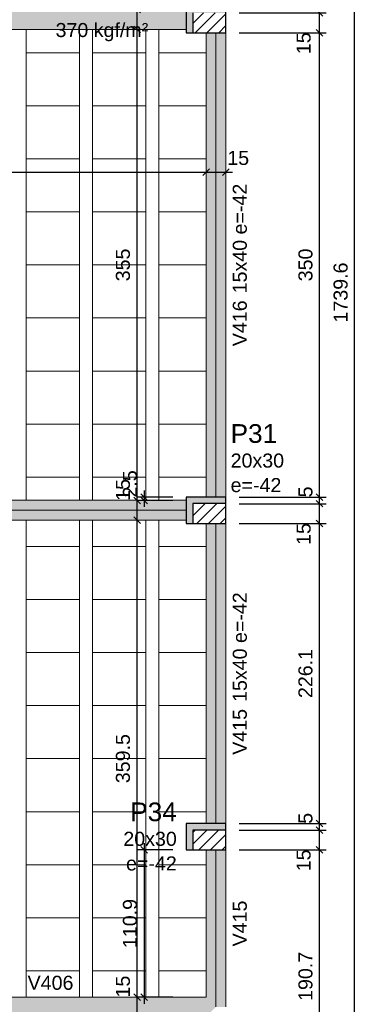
# Model space of a CAD drawing. Header units: millimetres. Extents: x 0 to 119, y 0 to 84.
# Tile 12 of 19: x 82 to 87, y 42 to 57. Entities that reach past the tile are written whole.
import ezdxf

# ---------------------------------------------------------------- set-up
doc = ezdxf.new("R2010")
doc.units = ezdxf.units.MM
doc.header["$MEASUREMENT"] = 0
doc.linetypes.add('NULL', pattern=[0])
doc.layers.get('0').update_dxf_attribs({"lineweight": 18})
for name, color, linetype, lineweight in [('FO-Cargas de parede', 15, 'Continuous', 5), ('FO-Cotas', 5, 'Continuous', 5), ('FO-Eixos', 5, 'Continuous', 5), ('FO-Hachura pilar que morre', 106, 'Continuous', 5), ('FO-Hachura pilar que passa', 19, 'Continuous', 5), ('FO-Hachura viga', 43, 'Continuous', 5), ('FO-Hachuras das lajes', 1, 'Continuous', 20), ('FO-Pilares', 4, 'Continuous', 30), ('FO-Textos das vigas', 7, 'Continuous', 5), ('FO-Textos dos pilares', 7, 'Continuous', 5), ('FO-Vigas', 1, 'Continuous', 20)]:
    doc.layers.add(name, color=color, linetype=linetype, lineweight=lineweight)
doc.styles.add('Arial', font='txt')
doc.dimstyles.new('UM_50.000000', dxfattribs={"dimtxt": 0.18, "dimasz": 0.1, "dimexe": 0.1, "dimexo": 0.2, "dimgap": 0, "dimtad": 1, "dimtih": 1, "dimtoh": 1, "dimdec": 1, "dimlfac": 50, "dimzin": 0, "dimdsep": 46, "dimtxsty": 'Standard', "dimcen": 0.09, "dimdle": 0.1, "dimadec": 1, "dimazin": 2, "dimtfac": 1, "dimtdec": 4, "dimtofl": 0, "dimtmove": 0, "dimatfit": 3, "dimfxl": 1, "dimtolj": 1, "dimarcsym": 0})

# ---------------------------------------------------------------- blocks, each defined once
blk = doc.blocks.new('_Oblique')
at = {"color": 0, "linetype": 'ByBlock', "lineweight": -2}
blk.add_line((-0.5, -0.5), (0.5, 0.5), dxfattribs=at)
blk = doc.blocks.new('*D75')
at = {"layer": 'Defpoints', "color": 0}
for p in [(85.199, 44.307), (86.611, 44.307), (85.198, 40.493)]:
    blk.add_point(p, dxfattribs=at)
at = {"layer": 'FO-Cotas', "color": 0, "lineweight": -2}
for p, q in [((86.611, 40.393), (86.611, 44.407)), ((85.399, 44.307), (86.711, 44.307)), ((85.398, 40.493), (86.711, 40.493))]:
    blk.add_line(p, q, dxfattribs=at)
at = {"layer": 'FO-Cotas', "color": 0, "lineweight": -2, "xscale": 0.1, "yscale": 0.1, "zscale": 0.1}
for p, rotation in [((86.611, 44.307), 90), ((86.611, 40.493), 270)]:
    blk.add_blockref('_Oblique', p, dxfattribs=dict(at, rotation=rotation))
at = {"layer": 'FO-Cotas', "color": 7, "insert": (86.399, 42.4), "char_height": 0.2118, "attachment_point": 5, "rotation": 90, "style": 'Arial'}
blk.add_mtext('\\A1;190.7', dxfattribs=at)
blk = doc.blocks.new('*D76')
at = {"layer": 'Defpoints', "color": 0}
for p in [(85.199, 44.606), (86.611, 44.606), (85.199, 44.307)]:
    blk.add_point(p, dxfattribs=at)
at = {"layer": 'FO-Cotas', "color": 0, "lineweight": -2}
for p, q in [((86.611, 44.207), (86.611, 44.706)), ((85.399, 44.606), (86.711, 44.606)), ((85.399, 44.307), (86.711, 44.307))]:
    blk.add_line(p, q, dxfattribs=at)
at = {"layer": 'FO-Cotas', "color": 0, "lineweight": -2, "xscale": 0.1, "yscale": 0.1, "zscale": 0.1}
for p, rotation in [((86.611, 44.606), 90), ((86.611, 44.307), 270)]:
    blk.add_blockref('_Oblique', p, dxfattribs=dict(at, rotation=rotation))
at = {"layer": 'FO-Cotas', "color": 7, "insert": (86.371, 44.149), "char_height": 0.2118, "attachment_point": 5, "rotation": 90, "style": 'Arial'}
blk.add_mtext('\\A1;15', dxfattribs=at)
blk = doc.blocks.new('*D77')
at = {"layer": 'Defpoints', "color": 0}
for p in [(85.199, 44.706), (86.611, 44.706), (85.199, 44.606)]:
    blk.add_point(p, dxfattribs=at)
at = {"layer": 'FO-Cotas', "color": 0, "lineweight": -2}
for p, q in [((85.399, 44.706), (86.711, 44.706)), ((86.611, 44.506), (86.611, 44.806)), ((85.399, 44.606), (86.711, 44.606))]:
    blk.add_line(p, q, dxfattribs=at)
at = {"layer": 'FO-Cotas', "color": 0, "lineweight": -2, "xscale": 0.1, "yscale": 0.1, "zscale": 0.1}
for p, rotation in [((86.611, 44.706), 90), ((86.611, 44.606), 270)]:
    blk.add_blockref('_Oblique', p, dxfattribs=dict(at, rotation=rotation))
at = {"layer": 'FO-Cotas', "color": 7, "insert": (86.399, 44.783), "char_height": 0.2118, "attachment_point": 5, "rotation": 90, "style": 'Arial'}
blk.add_mtext('\\A1;5', dxfattribs=at)
blk = doc.blocks.new('*D78')
at = {"layer": 'Defpoints', "color": 0}
for p in [(85.199, 49.228), (86.611, 49.228), (85.199, 44.706)]:
    blk.add_point(p, dxfattribs=at)
at = {"layer": 'FO-Cotas', "color": 0, "lineweight": -2}
for p, q in [((86.611, 44.606), (86.611, 49.328)), ((85.399, 49.228), (86.711, 49.228)), ((85.399, 44.706), (86.711, 44.706))]:
    blk.add_line(p, q, dxfattribs=at)
at = {"layer": 'FO-Cotas', "color": 0, "lineweight": -2, "xscale": 0.1, "yscale": 0.1, "zscale": 0.1}
for p, rotation in [((86.611, 49.228), 90), ((86.611, 44.706), 270)]:
    blk.add_blockref('_Oblique', p, dxfattribs=dict(at, rotation=rotation))
at = {"layer": 'FO-Cotas', "color": 7, "insert": (86.399, 46.967), "char_height": 0.2118, "attachment_point": 5, "rotation": 90, "style": 'Arial'}
blk.add_mtext('\\A1;226.1', dxfattribs=at)
blk = doc.blocks.new('*D79')
at = {"layer": 'Defpoints', "color": 0}
for p in [(85.199, 49.528), (86.611, 49.528), (85.199, 49.228)]:
    blk.add_point(p, dxfattribs=at)
at = {"layer": 'FO-Cotas', "color": 0, "lineweight": -2}
for p, q in [((86.611, 49.128), (86.611, 49.628)), ((85.399, 49.528), (86.711, 49.528)), ((85.399, 49.228), (86.711, 49.228))]:
    blk.add_line(p, q, dxfattribs=at)
at = {"layer": 'FO-Cotas', "color": 0, "lineweight": -2, "xscale": 0.1, "yscale": 0.1, "zscale": 0.1}
for p, rotation in [((86.611, 49.528), 90), ((86.611, 49.228), 270)]:
    blk.add_blockref('_Oblique', p, dxfattribs=dict(at, rotation=rotation))
at = {"layer": 'FO-Cotas', "color": 7, "insert": (86.371, 49.071), "char_height": 0.2118, "attachment_point": 5, "rotation": 90, "style": 'Arial'}
blk.add_mtext('\\A1;15', dxfattribs=at)
blk = doc.blocks.new('*D80')
at = {"layer": 'Defpoints', "color": 0}
for p in [(85.199, 49.628), (86.611, 49.628), (85.199, 49.528)]:
    blk.add_point(p, dxfattribs=at)
at = {"layer": 'FO-Cotas', "color": 0, "lineweight": -2}
for p, q in [((85.399, 49.628), (86.711, 49.628)), ((86.611, 49.428), (86.611, 49.728)), ((85.399, 49.528), (86.711, 49.528))]:
    blk.add_line(p, q, dxfattribs=at)
at = {"layer": 'FO-Cotas', "color": 0, "lineweight": -2, "xscale": 0.1, "yscale": 0.1, "zscale": 0.1}
for p, rotation in [((86.611, 49.628), 90), ((86.611, 49.528), 270)]:
    blk.add_blockref('_Oblique', p, dxfattribs=dict(at, rotation=rotation))
at = {"layer": 'FO-Cotas', "color": 7, "insert": (86.399, 49.705), "char_height": 0.2118, "attachment_point": 5, "rotation": 90, "style": 'Arial'}
blk.add_mtext('\\A1;5', dxfattribs=at)
blk = doc.blocks.new('*D81')
at = {"layer": 'Defpoints', "color": 0}
for p in [(85.199, 56.628), (86.611, 56.628), (85.199, 49.628)]:
    blk.add_point(p, dxfattribs=at)
at = {"layer": 'FO-Cotas', "color": 0, "lineweight": -2}
for p, q in [((86.611, 49.528), (86.611, 56.728)), ((85.399, 56.628), (86.711, 56.628)), ((85.399, 49.628), (86.711, 49.628))]:
    blk.add_line(p, q, dxfattribs=at)
at = {"layer": 'FO-Cotas', "color": 0, "lineweight": -2, "xscale": 0.1, "yscale": 0.1, "zscale": 0.1}
for p, rotation in [((86.611, 56.628), 90), ((86.611, 49.628), 270)]:
    blk.add_blockref('_Oblique', p, dxfattribs=dict(at, rotation=rotation))
at = {"layer": 'FO-Cotas', "color": 7, "insert": (86.399, 53.128), "char_height": 0.2118, "attachment_point": 5, "rotation": 90, "style": 'Arial'}
blk.add_mtext('\\A1;350', dxfattribs=at)
blk = doc.blocks.new('*D82')
at = {"layer": 'Defpoints', "color": 0}
for p in [(85.199, 56.928), (86.611, 56.928), (85.199, 56.628)]:
    blk.add_point(p, dxfattribs=at)
at = {"layer": 'FO-Cotas', "color": 0, "lineweight": -2}
for p, q in [((86.611, 56.528), (86.611, 57.028)), ((85.399, 56.928), (86.711, 56.928)), ((85.399, 56.628), (86.711, 56.628))]:
    blk.add_line(p, q, dxfattribs=at)
at = {"layer": 'FO-Cotas', "color": 0, "lineweight": -2, "xscale": 0.1, "yscale": 0.1, "zscale": 0.1}
for p, rotation in [((86.611, 56.928), 90), ((86.611, 56.628), 270)]:
    blk.add_blockref('_Oblique', p, dxfattribs=dict(at, rotation=rotation))
at = {"layer": 'FO-Cotas', "color": 7, "insert": (86.371, 56.471), "char_height": 0.2118, "attachment_point": 5, "rotation": 90, "style": 'Arial'}
blk.add_mtext('\\A1;15', dxfattribs=at)
blk = doc.blocks.new('*D90')
at = {"layer": 'Defpoints', "color": 0}
for p in [(85.199, 70.108), (87.14, 70.108), (75.278, 35.316)]:
    blk.add_point(p, dxfattribs=at)
at = {"layer": 'FO-Cotas', "color": 0, "lineweight": -2}
for p, q in [((85.399, 70.108), (87.24, 70.108)), ((87.14, 35.216), (87.14, 70.208)), ((75.478, 35.316), (87.24, 35.316))]:
    blk.add_line(p, q, dxfattribs=at)
at = {"layer": 'FO-Cotas', "color": 0, "lineweight": -2, "xscale": 0.1, "yscale": 0.1, "zscale": 0.1}
for p, rotation in [((87.14, 70.108), 90), ((87.14, 35.316), 270)]:
    blk.add_blockref('_Oblique', p, dxfattribs=dict(at, rotation=rotation))
at = {"layer": 'FO-Cotas', "color": 7, "insert": (86.929, 52.712), "char_height": 0.2118, "attachment_point": 5, "rotation": 90, "style": 'Arial'}
blk.add_mtext('\\A1;1739.6', dxfattribs=at)
blk = doc.blocks.new('*D97')
at = {"layer": 'Defpoints', "color": 0}
for p in [(75.278, 54.528), (84.899, 54.528), (84.899, 54.528)]:
    blk.add_point(p, dxfattribs=at)
at = {"layer": 'FO-Cotas', "color": 0, "lineweight": -2}
blk.add_line((75.178, 54.528), (84.999, 54.528), dxfattribs=at)
at = {"layer": 'FO-Cotas', "color": 0, "lineweight": -2, "xscale": 0.1, "yscale": 0.1, "zscale": 0.1, "rotation": 180}
blk.add_blockref('_Oblique', (75.278, 54.528), dxfattribs=at)
at = {"layer": 'FO-Cotas', "color": 0, "lineweight": -2, "xscale": 0.1, "yscale": 0.1, "zscale": 0.1}
blk.add_blockref('_Oblique', (84.899, 54.528), dxfattribs=at)
at = {"layer": 'FO-Cotas', "color": 7, "insert": (80.089, 54.74), "char_height": 0.2118, "attachment_point": 5, "rotation": 0.0057, "style": 'Arial'}
blk.add_mtext('\\A1;481', dxfattribs=at)
blk = doc.blocks.new('*D98')
at = {"layer": 'Defpoints', "color": 0}
for p in [(84.899, 54.528), (85.199, 54.528), (85.199, 54.528)]:
    blk.add_point(p, dxfattribs=at)
at = {"layer": 'FO-Cotas', "color": 0, "lineweight": -2}
blk.add_line((84.799, 54.528), (85.299, 54.528), dxfattribs=at)
at = {"layer": 'FO-Cotas', "color": 0, "lineweight": -2, "xscale": 0.1, "yscale": 0.1, "zscale": 0.1, "rotation": 180}
blk.add_blockref('_Oblique', (84.899, 54.528), dxfattribs=at)
at = {"layer": 'FO-Cotas', "color": 0, "lineweight": -2, "xscale": 0.1, "yscale": 0.1, "zscale": 0.1}
blk.add_blockref('_Oblique', (85.199, 54.528), dxfattribs=at)
at = {"layer": 'FO-Cotas', "color": 7, "insert": (85.384, 54.74), "char_height": 0.2118, "attachment_point": 5, "rotation": 0.0057, "style": 'Arial'}
blk.add_mtext('\\A1;15', dxfattribs=at)
blk = doc.blocks.new('*D119')
at = {"layer": 'Defpoints', "color": 0}
for p in [(83.858, 42.088), (83.858, 42.088), (83.858, 41.788)]:
    blk.add_point(p, dxfattribs=at)
at = {"layer": 'FO-Cotas', "color": 0, "lineweight": -2}
blk.add_line((83.858, 41.688), (83.858, 42.188), dxfattribs=at)
at = {"layer": 'FO-Cotas', "color": 0, "lineweight": -2, "xscale": 0.1, "yscale": 0.1, "zscale": 0.1}
for p, rotation in [((83.858, 42.088), 90), ((83.858, 41.788), 270)]:
    blk.add_blockref('_Oblique', p, dxfattribs=dict(at, rotation=rotation))
at = {"layer": 'FO-Cotas', "color": 7, "insert": (83.646, 42.246), "char_height": 0.2118, "attachment_point": 5, "rotation": 90, "style": 'Arial'}
blk.add_mtext('\\A1;15', dxfattribs=at)
blk = doc.blocks.new('*D120')
at = {"layer": 'Defpoints', "color": 0}
for p in [(83.858, 49.278), (83.858, 49.278), (83.858, 42.088)]:
    blk.add_point(p, dxfattribs=at)
at = {"layer": 'FO-Cotas', "color": 0, "lineweight": -2}
blk.add_line((83.858, 41.988), (83.858, 49.378), dxfattribs=at)
at = {"layer": 'FO-Cotas', "color": 0, "lineweight": -2, "xscale": 0.1, "yscale": 0.1, "zscale": 0.1}
for p, rotation in [((83.858, 49.278), 90), ((83.858, 42.088), 270)]:
    blk.add_blockref('_Oblique', p, dxfattribs=dict(at, rotation=rotation))
at = {"layer": 'FO-Cotas', "color": 7, "insert": (83.646, 45.683), "char_height": 0.2118, "attachment_point": 5, "rotation": 90, "style": 'Arial'}
blk.add_mtext('\\A1;359.5', dxfattribs=at)
blk = doc.blocks.new('*D121')
at = {"layer": 'Defpoints', "color": 0}
for p in [(83.858, 49.578), (83.858, 49.578), (83.858, 49.278)]:
    blk.add_point(p, dxfattribs=at)
at = {"layer": 'FO-Cotas', "color": 0, "lineweight": -2}
blk.add_line((83.858, 49.178), (83.858, 49.678), dxfattribs=at)
at = {"layer": 'FO-Cotas', "color": 0, "lineweight": -2, "xscale": 0.1, "yscale": 0.1, "zscale": 0.1}
for p, rotation in [((83.858, 49.578), 90), ((83.858, 49.278), 270)]:
    blk.add_blockref('_Oblique', p, dxfattribs=dict(at, rotation=rotation))
at = {"layer": 'FO-Cotas', "color": 7, "insert": (83.646, 49.736), "char_height": 0.2118, "attachment_point": 5, "rotation": 90, "style": 'Arial'}
blk.add_mtext('\\A1;15', dxfattribs=at)
blk = doc.blocks.new('*D122')
at = {"layer": 'Defpoints', "color": 0}
for p in [(83.858, 56.678), (83.858, 56.678), (83.858, 49.578)]:
    blk.add_point(p, dxfattribs=at)
at = {"layer": 'FO-Cotas', "color": 0, "lineweight": -2}
blk.add_line((83.858, 49.478), (83.858, 56.778), dxfattribs=at)
at = {"layer": 'FO-Cotas', "color": 0, "lineweight": -2, "xscale": 0.1, "yscale": 0.1, "zscale": 0.1}
for p, rotation in [((83.858, 56.678), 90), ((83.858, 49.578), 270)]:
    blk.add_blockref('_Oblique', p, dxfattribs=dict(at, rotation=rotation))
at = {"layer": 'FO-Cotas', "color": 7, "insert": (83.646, 53.128), "char_height": 0.2118, "attachment_point": 5, "rotation": 90, "style": 'Arial'}
blk.add_mtext('\\A1;355', dxfattribs=at)
blk = doc.blocks.new('*D123')
at = {"layer": 'Defpoints', "color": 0}
for p in [(83.858, 56.978), (83.858, 56.978), (83.858, 56.678)]:
    blk.add_point(p, dxfattribs=at)
at = {"layer": 'FO-Cotas', "color": 0, "lineweight": -2}
blk.add_line((83.858, 56.578), (83.858, 57.078), dxfattribs=at)
at = {"layer": 'FO-Cotas', "color": 0, "lineweight": -2, "xscale": 0.1, "yscale": 0.1, "zscale": 0.1}
for p, rotation in [((83.858, 56.978), 90), ((83.858, 56.678), 270)]:
    blk.add_blockref('_Oblique', p, dxfattribs=dict(at, rotation=rotation))
at = {"layer": 'FO-Cotas', "color": 7, "insert": (83.646, 57.136), "char_height": 0.2118, "attachment_point": 5, "rotation": 90, "style": 'Arial'}
blk.add_mtext('\\A1;15', dxfattribs=at)
blk = doc.blocks.new('*D148')
at = {"layer": 'Defpoints', "color": 0}
for p in [(84.599, 49.628), (83.964, 49.578), (84.599, 49.578)]:
    blk.add_point(p, dxfattribs=at)
at = {"layer": 'FO-Cotas', "color": 0, "lineweight": -2}
for p, q in [((84.399, 49.628), (83.864, 49.628)), ((83.964, 49.728), (83.964, 49.478)), ((84.399, 49.578), (83.864, 49.578))]:
    blk.add_line(p, q, dxfattribs=at)
at = {"layer": 'FO-Cotas', "color": 0, "lineweight": -2, "xscale": 0.1, "yscale": 0.1, "zscale": 0.1}
for p, rotation in [((83.964, 49.628), 90), ((83.964, 49.578), 270)]:
    blk.add_blockref('_Oblique', p, dxfattribs=dict(at, rotation=rotation))
at = {"layer": 'FO-Cotas', "color": 7, "insert": (83.752, 49.826), "char_height": 0.2118, "attachment_point": 5, "rotation": 90, "style": 'Arial'}
blk.add_mtext('\\A1;2.5', dxfattribs=at)
blk = doc.blocks.new('*D149')
at = {"layer": 'Defpoints', "color": 0}
for p in [(84.599, 44.307), (83.964, 42.088), (84.599, 42.088)]:
    blk.add_point(p, dxfattribs=at)
at = {"layer": 'FO-Cotas', "color": 0, "lineweight": -2}
for p, q in [((83.964, 44.407), (83.964, 41.988)), ((84.399, 44.307), (83.864, 44.307)), ((84.399, 42.088), (83.864, 42.088))]:
    blk.add_line(p, q, dxfattribs=at)
at = {"layer": 'FO-Cotas', "color": 0, "lineweight": -2, "xscale": 0.1, "yscale": 0.1, "zscale": 0.1}
for p, rotation in [((83.964, 44.307), 90), ((83.964, 42.088), 270)]:
    blk.add_blockref('_Oblique', p, dxfattribs=dict(at, rotation=rotation))
at = {"layer": 'FO-Cotas', "color": 7, "insert": (83.752, 43.197), "char_height": 0.2118, "attachment_point": 5, "rotation": 90, "style": 'Arial'}
blk.add_mtext('\\A1;110.9', dxfattribs=at)

msp = doc.modelspace()

# ---------------------------------------------------------------- hatches: boundary and pattern name
at = {"layer": 'FO-Hachura pilar que morre', "linetype": 'Continuous'}
for points in [[(84.699, 56.9282), (85.1988, 56.9282), (85.1988, 57.0282), (84.599, 57.0282), (84.599, 56.6284), (84.699, 56.6284), (84.699, 56.9282)], [(84.699, 49.5282), (85.1988, 49.5282), (85.1988, 49.6282), (84.599, 49.6282), (84.599, 49.2284), (84.699, 49.2284), (84.699, 49.5282)], [(84.699, 44.6064), (85.1988, 44.6064), (85.1988, 44.7064), (84.599, 44.7064), (84.599, 44.3066), (84.699, 44.3066), (84.699, 44.6064)]]:
    msp.add_hatch(color=106, dxfattribs=at).paths.add_polyline_path(points)
at = {"layer": 'FO-Hachura pilar que passa', "linetype": 'Continuous'}
h = msp.add_hatch(dxfattribs=at)
h.set_pattern_fill('ANSI31', color=19, style=0)
h.paths.add_polyline_path([(85.1988, 56.9282), (84.699, 56.9282), (84.699, 56.6284), (85.1988, 56.6284), (85.1988, 56.9282)])
h = msp.add_hatch(dxfattribs=at)
h.set_pattern_fill('ANSI31', color=19, style=0)
h.paths.add_polyline_path([(85.1988, 49.5282), (84.699, 49.5282), (84.699, 49.2284), (85.1988, 49.2284), (85.1988, 49.5282)])
h = msp.add_hatch(dxfattribs=at)
h.set_pattern_fill('ANSI31', color=19, style=0)
h.paths.add_polyline_path([(85.1988, 44.6064), (84.699, 44.6064), (84.699, 44.3066), (85.1988, 44.3066), (85.1988, 44.6064)])
at = {"layer": 'FO-Hachura viga', "linetype": 'Continuous'}
for points in [[(84.599, 56.9782), (84.599, 56.9782), (75.2782, 56.9782), (75.2782, 56.6782), (84.599, 56.6782), (84.599, 56.9782)], [(85.1988, 56.6282), (85.1988, 56.6282), (84.8986, 56.6282), (84.8988, 49.6282), (85.1988, 49.6282), (85.1988, 56.6282)], [(84.599, 49.5784), (84.599, 49.5784), (75.2782, 49.5784), (75.2782, 49.2784), (84.599, 49.2784), (84.599, 49.5784)], [(84.8988, 49.2284), (84.8988, 49.2284), (84.8988, 44.7066), (85.1988, 44.7066), (85.1988, 49.2284), (84.8988, 49.2284)], [(85.1988, 44.3066), (85.1988, 44.3066), (84.8988, 44.3066), (84.8988, 42.0884), (85.0488, 41.9384), (85.1988, 41.9384), (85.1988, 44.3066)], [(85.0488, 41.9384), (85.0488, 41.9384), (84.8988, 42.0884), (80.2082, 42.0884), (80.2082, 41.7884), (84.8986, 41.7884), (85.0488, 41.9384)]]:
    msp.add_hatch(color=43, dxfattribs=at).paths.add_polyline_path(points)

# ---------------------------------------------------------------- linework, layer by layer
at = {"layer": 'FO-Eixos'}
for p, q in [((85.0488, 49.6284), (85.0488, 56.6284)), ((75.2782, 49.4284), (84.5988, 49.4284)), ((85.0488, 44.7064), (85.0488, 49.2284)), ((85.0488, 41.9384), (85.0488, 44.3064))]:
    msp.add_line(p, q, dxfattribs=at)
for points in [[(82.1886, 56.6784), (82.1886, 56.3284), (82.9886, 56.3284), (82.9886, 56.6784)], [(83.1886, 56.6784), (83.1886, 56.3284), (83.9886, 56.3284), (83.9886, 56.6784)], [(84.1886, 56.6784), (84.1886, 56.3284), (84.8986, 56.3284)], [(84.8986, 56.3284), (84.1886, 56.3284), (84.1886, 55.5284), (84.8986, 55.5284)], [(84.8986, 55.5284), (84.1886, 55.5284), (84.1886, 54.7284), (84.8986, 54.7284)], [(84.8986, 54.7284), (84.1886, 54.7284), (84.1886, 53.9284), (84.8986, 53.9284)], [(84.8986, 53.9284), (84.1886, 53.9284), (84.1886, 53.1284), (84.8986, 53.1284)], [(84.8986, 53.1284), (84.1886, 53.1284), (84.1886, 52.3284), (84.8986, 52.3284)], [(84.8986, 52.3284), (84.1886, 52.3284), (84.1886, 51.5284), (84.8986, 51.5284)], [(84.8986, 51.5284), (84.1886, 51.5284), (84.1886, 50.7284), (84.8986, 50.7284)], [(84.8986, 50.7284), (84.1886, 50.7284), (84.1886, 49.9284), (84.8986, 49.9284)], [(82.9886, 49.5784), (82.9886, 49.9284), (82.1886, 49.9284), (82.1886, 49.5784)], [(83.9886, 49.5784), (83.9886, 49.9284), (83.1886, 49.9284), (83.1886, 49.5784)], [(84.8986, 49.9284), (84.1886, 49.9284), (84.1886, 49.5784)], [(82.1886, 49.2784), (82.1886, 48.8834), (82.9886, 48.8834), (82.9886, 49.2784)], [(83.1886, 49.2784), (83.1886, 48.8834), (83.9886, 48.8834), (83.9886, 49.2784)], [(84.1886, 49.2784), (84.1886, 48.8834), (84.8986, 48.8834)], [(84.8986, 48.8834), (84.1886, 48.8834), (84.1886, 48.0834), (84.8986, 48.0834)], [(84.8986, 48.0834), (84.1886, 48.0834), (84.1886, 47.2834), (84.8986, 47.2834)], [(84.8986, 47.2834), (84.1886, 47.2834), (84.1886, 46.4834), (84.8986, 46.4834)], [(84.8986, 46.4834), (84.1886, 46.4834), (84.1886, 45.6834), (84.8986, 45.6834)], [(84.8986, 45.6834), (84.1886, 45.6834), (84.1886, 44.8834), (84.8986, 44.8834)], [(84.8986, 44.8834), (84.1886, 44.8834), (84.1886, 44.0834), (84.8986, 44.0834)], [(84.8986, 44.0834), (84.1886, 44.0834), (84.1886, 43.2834), (84.8986, 43.2834)], [(84.8986, 43.2834), (84.1886, 43.2834), (84.1886, 42.4834), (84.8986, 42.4834)], [(82.9886, 42.0884), (82.9886, 42.4834), (82.1886, 42.4834), (82.1886, 42.0884)], [(83.9886, 42.0884), (83.9886, 42.4834), (83.1886, 42.4834), (83.1886, 42.0884)], [(84.8986, 42.4834), (84.1886, 42.4834), (84.1886, 42.0884)]]:
    msp.add_lwpolyline(points, dxfattribs=at)
for points in [[(82.9886, 55.5284), (82.9886, 56.3284), (82.1886, 56.3284), (82.1886, 55.5284), (82.9886, 55.5284)], [(83.9886, 55.5284), (83.9886, 56.3284), (83.1886, 56.3284), (83.1886, 55.5284), (83.9886, 55.5284)], [(82.9886, 54.7284), (82.9886, 55.5284), (82.1886, 55.5284), (82.1886, 54.7284), (82.9886, 54.7284)], [(83.9886, 54.7284), (83.9886, 55.5284), (83.1886, 55.5284), (83.1886, 54.7284), (83.9886, 54.7284)], [(82.9886, 53.9284), (82.9886, 54.7284), (82.1886, 54.7284), (82.1886, 53.9284), (82.9886, 53.9284)], [(83.9886, 53.9284), (83.9886, 54.7284), (83.1886, 54.7284), (83.1886, 53.9284), (83.9886, 53.9284)], [(82.9886, 53.1284), (82.9886, 53.9284), (82.1886, 53.9284), (82.1886, 53.1284), (82.9886, 53.1284)], [(83.9886, 53.1284), (83.9886, 53.9284), (83.1886, 53.9284), (83.1886, 53.1284), (83.9886, 53.1284)], [(82.9886, 52.3284), (82.9886, 53.1284), (82.1886, 53.1284), (82.1886, 52.3284), (82.9886, 52.3284)], [(83.9886, 52.3284), (83.9886, 53.1284), (83.1886, 53.1284), (83.1886, 52.3284), (83.9886, 52.3284)], [(82.9886, 51.5284), (82.9886, 52.3284), (82.1886, 52.3284), (82.1886, 51.5284), (82.9886, 51.5284)], [(83.9886, 51.5284), (83.9886, 52.3284), (83.1886, 52.3284), (83.1886, 51.5284), (83.9886, 51.5284)], [(82.9886, 50.7284), (82.9886, 51.5284), (82.1886, 51.5284), (82.1886, 50.7284), (82.9886, 50.7284)], [(83.9886, 50.7284), (83.9886, 51.5284), (83.1886, 51.5284), (83.1886, 50.7284), (83.9886, 50.7284)], [(82.9886, 49.9284), (82.9886, 50.7284), (82.1886, 50.7284), (82.1886, 49.9284), (82.9886, 49.9284)], [(83.9886, 49.9284), (83.9886, 50.7284), (83.1886, 50.7284), (83.1886, 49.9284), (83.9886, 49.9284)], [(82.9886, 48.0834), (82.9886, 48.8834), (82.1886, 48.8834), (82.1886, 48.0834), (82.9886, 48.0834)], [(83.9886, 48.0834), (83.9886, 48.8834), (83.1886, 48.8834), (83.1886, 48.0834), (83.9886, 48.0834)], [(82.9886, 47.2834), (82.9886, 48.0834), (82.1886, 48.0834), (82.1886, 47.2834), (82.9886, 47.2834)], [(83.9886, 47.2834), (83.9886, 48.0834), (83.1886, 48.0834), (83.1886, 47.2834), (83.9886, 47.2834)], [(82.9886, 46.4834), (82.9886, 47.2834), (82.1886, 47.2834), (82.1886, 46.4834), (82.9886, 46.4834)], [(83.9886, 46.4834), (83.9886, 47.2834), (83.1886, 47.2834), (83.1886, 46.4834), (83.9886, 46.4834)], [(82.9886, 45.6834), (82.9886, 46.4834), (82.1886, 46.4834), (82.1886, 45.6834), (82.9886, 45.6834)], [(83.9886, 45.6834), (83.9886, 46.4834), (83.1886, 46.4834), (83.1886, 45.6834), (83.9886, 45.6834)], [(82.9886, 44.8834), (82.9886, 45.6834), (82.1886, 45.6834), (82.1886, 44.8834), (82.9886, 44.8834)], [(83.9886, 44.8834), (83.9886, 45.6834), (83.1886, 45.6834), (83.1886, 44.8834), (83.9886, 44.8834)], [(82.9886, 44.0834), (82.9886, 44.8834), (82.1886, 44.8834), (82.1886, 44.0834), (82.9886, 44.0834)], [(83.9886, 44.0834), (83.9886, 44.8834), (83.1886, 44.8834), (83.1886, 44.0834), (83.9886, 44.0834)], [(82.9886, 43.2834), (82.9886, 44.0834), (82.1886, 44.0834), (82.1886, 43.2834), (82.9886, 43.2834)], [(83.9886, 43.2834), (83.9886, 44.0834), (83.1886, 44.0834), (83.1886, 43.2834), (83.9886, 43.2834)], [(82.9886, 42.4834), (82.9886, 43.2834), (82.1886, 43.2834), (82.1886, 42.4834), (82.9886, 42.4834)], [(83.9886, 42.4834), (83.9886, 43.2834), (83.1886, 43.2834), (83.1886, 42.4834), (83.9886, 42.4834)]]:
    msp.add_lwpolyline(points, close=True, dxfattribs=at)
at = {"layer": 'FO-Hachuras das lajes'}
for p, q in [((82.1886, 56.6284), (82.1886, 56.6784)), ((82.1886, 49.6284), (82.1886, 56.6284)), ((82.9886, 56.6284), (82.9886, 56.6784)), ((82.9886, 49.6284), (82.9886, 56.6284)), ((83.1886, 56.6284), (83.1886, 56.6784)), ((83.1886, 49.6284), (83.1886, 56.6284)), ((83.9886, 56.6284), (83.9886, 56.6784)), ((83.9886, 49.6284), (83.9886, 56.6284)), ((84.1886, 56.6284), (84.1886, 56.6784)), ((84.1886, 49.6284), (84.1886, 56.6284)), ((82.1886, 49.5784), (82.1886, 49.6284)), ((82.9886, 49.5784), (82.9886, 49.6284)), ((83.1886, 49.5784), (83.1886, 49.6284)), ((83.9886, 49.5784), (83.9886, 49.6284)), ((84.1886, 49.5784), (84.1886, 49.6284)), ((82.1886, 49.2284), (82.1886, 49.2784)), ((82.1886, 44.7064), (82.1886, 49.2284)), ((82.9886, 49.2284), (82.9886, 49.2784)), ((82.9886, 44.7064), (82.9886, 49.2284)), ((83.1886, 49.2284), (83.1886, 49.2784)), ((83.1886, 44.7064), (83.1886, 49.2284)), ((83.9886, 49.2284), (83.9886, 49.2784)), ((83.9886, 44.7064), (83.9886, 49.2284)), ((84.1886, 49.2284), (84.1886, 49.2784)), ((84.1886, 44.7064), (84.1886, 49.2284)), ((82.1886, 44.3064), (82.1886, 44.7064)), ((82.9886, 44.3064), (82.9886, 44.7064)), ((83.1886, 44.3064), (83.1886, 44.7064)), ((83.9886, 44.3064), (83.9886, 44.7064)), ((84.1886, 44.3064), (84.1886, 44.7064)), ((82.1886, 42.0884), (82.1886, 44.3064)), ((82.9886, 42.0884), (82.9886, 44.3064)), ((83.1886, 42.0884), (83.1886, 44.3064)), ((83.9886, 42.0884), (83.9886, 44.3064)), ((84.1886, 42.0884), (84.1886, 44.3064))]:
    msp.add_line(p, q, dxfattribs=at)
at = {"layer": 'FO-Pilares'}
for p, q in [((84.6988, 56.9284), (84.6988, 56.6284)), ((84.6988, 49.5284), (84.6988, 49.2284)), ((85.1988, 49.5284), (84.6988, 49.5284)), ((84.6988, 44.6064), (84.6988, 44.3064)), ((85.1988, 44.6064), (84.6988, 44.6064))]:
    msp.add_line(p, q, dxfattribs=at)
for points in [[(84.599, 57.0282), (84.599, 56.6284), (85.1988, 56.6284), (85.1988, 57.0282), (84.599, 57.0282)], [(84.599, 49.6282), (84.599, 49.2284), (85.1988, 49.2284), (85.1988, 49.6282), (84.599, 49.6282)], [(84.599, 44.7064), (84.599, 44.3066), (85.1988, 44.3066), (85.1988, 44.7064), (84.599, 44.7064)]]:
    msp.add_lwpolyline(points, close=True, dxfattribs=at)
at = {"layer": 'FO-Vigas'}
for p, q in [((75.2782, 56.6784), (84.599, 56.6784)), ((84.8988, 49.6282), (84.8988, 56.6284)), ((85.1988, 49.6282), (85.1988, 56.6284)), ((75.2782, 49.5784), (84.599, 49.5784)), ((75.2782, 49.2784), (84.599, 49.2784)), ((84.8988, 44.7064), (84.8988, 49.2284)), ((85.1988, 44.7064), (85.1988, 49.2284)), ((84.8988, 42.0884), (84.8988, 44.3066)), ((85.1988, 41.9384), (85.1988, 44.3066)), ((80.2082, 42.0884), (84.8988, 42.0884))]:
    msp.add_line(p, q, dxfattribs=at)

# ---------------------------------------------------------------- texts
at = {"layer": 'FO-Cargas de parede', "linetype": 'NULL', "insert": (83.3286, 56.5004), "char_height": 0.2118, "width": 2.73999, "attachment_point": 8, "line_spacing_factor": 0.798, "style": 'Arial'}
msp.add_mtext('370 kgf/m²', dxfattribs=at)
at = {"layer": 'FO-Textos das vigas', "linetype": 'NULL', "char_height": 0.2118, "rotation": 90.00021, "line_spacing_factor": 0.798, "style": 'Arial'}
for s, insert, width, attachment_point in [('15x40 e=-42', (85.5167, 52.6994), 3.240977, 7), ('V416', (85.5167, 52.5934), 1.354561, 9), ('15x40 e=-42', (85.5167, 46.5384), 3.240977, 7), ('V415', (85.5167, 46.4324), 1.354561, 9), ('V415', (85.5167, 43.1974), 1.354561, 8)]:
    msp.add_mtext(s, dxfattribs=dict(at, insert=insert, width=width, attachment_point=attachment_point))
at = {"layer": 'FO-Textos das vigas', "linetype": 'NULL', "insert": (82.5536, 42.1943), "char_height": 0.2118, "width": 1.354561, "attachment_point": 8, "line_spacing_factor": 0.798, "style": 'Arial'}
msp.add_mtext('V406', dxfattribs=at)
at = {"layer": 'FO-Textos dos pilares', "linetype": 'NULL', "line_spacing_factor": 0.798, "style": 'Arial'}
for s, insert, char_height, width, attachment_point in [('P31', (85.2696, 50.4406), 0.2824, 1.387852, 7), ('20x30', (85.2696, 50.0693), 0.2118, 1.580273, 7), ('e=-42', (85.2696, 49.6993), 0.2118, 1.499561, 7), ('P34', (84.4576, 44.7356), 0.2824, 1.387852, 9), ('20x30', (84.4576, 44.3653), 0.2118, 1.580273, 9), ('e=-42', (84.4576, 43.9943), 0.2118, 1.499561, 9)]:
    msp.add_mtext(s, dxfattribs=dict(at, insert=insert, char_height=char_height, width=width, attachment_point=attachment_point))

# ---------------------------------------------------------------- dimensions: what is measured, and where the dimension line sits
at = {"layer": 'FO-Cotas'}
for base, p1, p2, override, picture, middle in [((87.1403, 70.1084), (75.2782, 35.3156), (85.1988, 70.1084), {"dimtxt": 0.2118, "dimasz": 0.1, "dimexe": 0.1, "dimexo": 0.2, "dimtad": 1, "dimtih": 0, "dimtoh": 0, "dimdec": 1, "dimlfac": 50, "dimzin": 8, "dimtxsty": 'Arial', "dimblk": 'Oblique', "dimblk1": 'Oblique', "dimblk2": 'Oblique', "dimsah": 1, "dimdle": 0.1, "dimse1": 0, "dimse2": 0, "dimclrt": 7, "dimadec": 1, "dimazin": 3, "dimtmove": 2, "dimldrblk": 'Oblique'}, '*D90', (86.9285, 52.712)), ((83.8582, 56.9784), (83.8582, 56.6784), (83.8582, 56.9784), {"dimtxt": 0.2118, "dimasz": 0.1, "dimexe": 0.1, "dimexo": 0.2, "dimtad": 1, "dimtih": 0, "dimtoh": 0, "dimdec": 1, "dimlfac": 50, "dimzin": 8, "dimtxsty": 'Arial', "dimblk": 'Oblique', "dimblk1": 'Oblique', "dimblk2": 'Oblique', "dimsah": 1, "dimdle": 0.1, "dimse1": 1, "dimse2": 1, "dimclrt": 7, "dimadec": 1, "dimazin": 3, "dimtmove": 2, "dimldrblk": 'Oblique'}, '*D123', (83.6464, 57.1357)), ((86.6108, 56.9282), (85.1988, 56.6284), (85.1988, 56.9282), {"dimtxt": 0.2118, "dimasz": 0.1, "dimexe": 0.1, "dimexo": 0.2, "dimtad": 1, "dimtih": 0, "dimtoh": 0, "dimdec": 1, "dimlfac": 50, "dimzin": 8, "dimtxsty": 'Arial', "dimblk": 'Oblique', "dimblk1": 'Oblique', "dimblk2": 'Oblique', "dimsah": 1, "dimdle": 0.1, "dimse1": 0, "dimse2": 0, "dimclrt": 7, "dimadec": 1, "dimazin": 3, "dimtmove": 2, "dimldrblk": 'Oblique'}, '*D82', (86.371, 56.4711)), ((83.8582, 56.6784), (83.8582, 49.5784), (83.8582, 56.6784), {"dimtxt": 0.2118, "dimasz": 0.1, "dimexe": 0.1, "dimexo": 0.2, "dimtad": 1, "dimtih": 0, "dimtoh": 0, "dimdec": 1, "dimlfac": 50, "dimzin": 8, "dimtxsty": 'Arial', "dimblk": 'Oblique', "dimblk1": 'Oblique', "dimblk2": 'Oblique', "dimsah": 1, "dimdle": 0.1, "dimse1": 1, "dimse2": 1, "dimclrt": 7, "dimadec": 1, "dimazin": 3, "dimtmove": 2, "dimldrblk": 'Oblique'}, '*D122', (83.6464, 53.1284)), ((86.6108, 56.6284), (85.1988, 49.6282), (85.1988, 56.6284), {"dimtxt": 0.2118, "dimasz": 0.1, "dimexe": 0.1, "dimexo": 0.2, "dimtad": 1, "dimtih": 0, "dimtoh": 0, "dimdec": 1, "dimlfac": 50, "dimzin": 8, "dimtxsty": 'Arial', "dimblk": 'Oblique', "dimblk1": 'Oblique', "dimblk2": 'Oblique', "dimsah": 1, "dimdle": 0.1, "dimse1": 0, "dimse2": 0, "dimclrt": 7, "dimadec": 1, "dimazin": 3, "dimtmove": 2, "dimldrblk": 'Oblique'}, '*D81', (86.399, 53.1283)), ((83.8582, 49.5784), (83.8582, 49.2784), (83.8582, 49.5784), {"dimtxt": 0.2118, "dimasz": 0.1, "dimexe": 0.1, "dimexo": 0.2, "dimtad": 1, "dimtih": 0, "dimtoh": 0, "dimdec": 1, "dimlfac": 50, "dimzin": 8, "dimtxsty": 'Arial', "dimblk": 'Oblique', "dimblk1": 'Oblique', "dimblk2": 'Oblique', "dimsah": 1, "dimdle": 0.1, "dimse1": 1, "dimse2": 1, "dimclrt": 7, "dimadec": 1, "dimazin": 3, "dimtmove": 2, "dimldrblk": 'Oblique'}, '*D121', (83.6464, 49.7357)), ((83.9636, 49.5784), (84.599, 49.6282), (84.599, 49.5784), {"dimtxt": 0.2118, "dimasz": 0.1, "dimexe": 0.1, "dimexo": 0.2, "dimtad": 1, "dimtih": 0, "dimtoh": 0, "dimdec": 1, "dimlfac": 50, "dimzin": 8, "dimtxsty": 'Arial', "dimblk": 'Oblique', "dimblk1": 'Oblique', "dimblk2": 'Oblique', "dimsah": 1, "dimdle": 0.1, "dimse1": 0, "dimse2": 0, "dimclrt": 7, "dimadec": 1, "dimazin": 3, "dimtmove": 2, "dimldrblk": 'Oblique'}, '*D148', (83.7518, 49.8258)), ((86.6108, 49.6282), (85.1988, 49.5282), (85.1988, 49.6282), {"dimtxt": 0.2118, "dimasz": 0.1, "dimexe": 0.1, "dimexo": 0.2, "dimtad": 1, "dimtih": 0, "dimtoh": 0, "dimdec": 1, "dimlfac": 50, "dimzin": 8, "dimtxsty": 'Arial', "dimblk": 'Oblique', "dimblk1": 'Oblique', "dimblk2": 'Oblique', "dimsah": 1, "dimdle": 0.1, "dimse1": 0, "dimse2": 0, "dimclrt": 7, "dimadec": 1, "dimazin": 3, "dimtmove": 2, "dimldrblk": 'Oblique'}, '*D80', (86.399, 49.7048)), ((86.6108, 49.5282), (85.1988, 49.2284), (85.1988, 49.5282), {"dimtxt": 0.2118, "dimasz": 0.1, "dimexe": 0.1, "dimexo": 0.2, "dimtad": 1, "dimtih": 0, "dimtoh": 0, "dimdec": 1, "dimlfac": 50, "dimzin": 8, "dimtxsty": 'Arial', "dimblk": 'Oblique', "dimblk1": 'Oblique', "dimblk2": 'Oblique', "dimsah": 1, "dimdle": 0.1, "dimse1": 0, "dimse2": 0, "dimclrt": 7, "dimadec": 1, "dimazin": 3, "dimtmove": 2, "dimldrblk": 'Oblique'}, '*D79', (86.371, 49.0711)), ((83.8582, 49.2784), (83.8582, 42.0884), (83.8582, 49.2784), {"dimtxt": 0.2118, "dimasz": 0.1, "dimexe": 0.1, "dimexo": 0.2, "dimtad": 1, "dimtih": 0, "dimtoh": 0, "dimdec": 1, "dimlfac": 50, "dimzin": 8, "dimtxsty": 'Arial', "dimblk": 'Oblique', "dimblk1": 'Oblique', "dimblk2": 'Oblique', "dimsah": 1, "dimdle": 0.1, "dimse1": 1, "dimse2": 1, "dimclrt": 7, "dimadec": 1, "dimazin": 3, "dimtmove": 2, "dimldrblk": 'Oblique'}, '*D120', (83.6464, 45.6834)), ((86.6108, 49.2284), (85.1988, 44.7064), (85.1988, 49.2284), {"dimtxt": 0.2118, "dimasz": 0.1, "dimexe": 0.1, "dimexo": 0.2, "dimtad": 1, "dimtih": 0, "dimtoh": 0, "dimdec": 1, "dimlfac": 50, "dimzin": 8, "dimtxsty": 'Arial', "dimblk": 'Oblique', "dimblk1": 'Oblique', "dimblk2": 'Oblique', "dimsah": 1, "dimdle": 0.1, "dimse1": 0, "dimse2": 0, "dimclrt": 7, "dimadec": 1, "dimazin": 3, "dimtmove": 2, "dimldrblk": 'Oblique'}, '*D78', (86.399, 46.9674)), ((86.6108, 44.7064), (85.1988, 44.6064), (85.1988, 44.7064), {"dimtxt": 0.2118, "dimasz": 0.1, "dimexe": 0.1, "dimexo": 0.2, "dimtad": 1, "dimtih": 0, "dimtoh": 0, "dimdec": 1, "dimlfac": 50, "dimzin": 8, "dimtxsty": 'Arial', "dimblk": 'Oblique', "dimblk1": 'Oblique', "dimblk2": 'Oblique', "dimsah": 1, "dimdle": 0.1, "dimse1": 0, "dimse2": 0, "dimclrt": 7, "dimadec": 1, "dimazin": 3, "dimtmove": 2, "dimldrblk": 'Oblique'}, '*D77', (86.399, 44.783)), ((86.6108, 44.6064), (85.1988, 44.3066), (85.1988, 44.6064), {"dimtxt": 0.2118, "dimasz": 0.1, "dimexe": 0.1, "dimexo": 0.2, "dimtad": 1, "dimtih": 0, "dimtoh": 0, "dimdec": 1, "dimlfac": 50, "dimzin": 8, "dimtxsty": 'Arial', "dimblk": 'Oblique', "dimblk1": 'Oblique', "dimblk2": 'Oblique', "dimsah": 1, "dimdle": 0.1, "dimse1": 0, "dimse2": 0, "dimclrt": 7, "dimadec": 1, "dimazin": 3, "dimtmove": 2, "dimldrblk": 'Oblique'}, '*D76', (86.371, 44.1493)), ((83.9636, 42.0884), (84.599, 44.3066), (84.599, 42.0884), {"dimtxt": 0.2118, "dimasz": 0.1, "dimexe": 0.1, "dimexo": 0.2, "dimtad": 1, "dimtih": 0, "dimtoh": 0, "dimdec": 1, "dimlfac": 50, "dimzin": 8, "dimtxsty": 'Arial', "dimblk": 'Oblique', "dimblk1": 'Oblique', "dimblk2": 'Oblique', "dimsah": 1, "dimdle": 0.1, "dimse1": 0, "dimse2": 0, "dimclrt": 7, "dimadec": 1, "dimazin": 3, "dimtmove": 2, "dimldrblk": 'Oblique'}, '*D149', (83.7518, 43.1975)), ((86.6108, 44.3066), (85.1982, 40.4932), (85.1988, 44.3066), {"dimtxt": 0.2118, "dimasz": 0.1, "dimexe": 0.1, "dimexo": 0.2, "dimtad": 1, "dimtih": 0, "dimtoh": 0, "dimdec": 1, "dimlfac": 50, "dimzin": 8, "dimtxsty": 'Arial', "dimblk": 'Oblique', "dimblk1": 'Oblique', "dimblk2": 'Oblique', "dimsah": 1, "dimdle": 0.1, "dimse1": 0, "dimse2": 0, "dimclrt": 7, "dimadec": 1, "dimazin": 3, "dimtmove": 2, "dimldrblk": 'Oblique'}, '*D75', (86.399, 42.3999)), ((83.8582, 42.0884), (83.8582, 41.7884), (83.8582, 42.0884), {"dimtxt": 0.2118, "dimasz": 0.1, "dimexe": 0.1, "dimexo": 0.2, "dimtad": 1, "dimtih": 0, "dimtoh": 0, "dimdec": 1, "dimlfac": 50, "dimzin": 8, "dimtxsty": 'Arial', "dimblk": 'Oblique', "dimblk1": 'Oblique', "dimblk2": 'Oblique', "dimsah": 1, "dimdle": 0.1, "dimse1": 1, "dimse2": 1, "dimclrt": 7, "dimadec": 1, "dimazin": 3, "dimtmove": 2, "dimldrblk": 'Oblique'}, '*D119', (83.6464, 42.2457))]:
    dim = msp.add_linear_dim(base=base, p1=p1, p2=p2, angle=90, dimstyle='UM_50.000000', override=override, dxfattribs=at)
    dim.commit()
    dim.dimension.update_dxf_attribs({"geometry": picture, "text_midpoint": middle, "dimtype": 160, "text_rotation": 90})
for base, p1, p2, picture, middle in [((84.8988, 54.5284), (75.2782, 54.5284), (84.8988, 54.5284), '*D97', (80.0885, 54.7402)), ((85.1988, 54.5284), (84.8988, 54.5284), (85.1988, 54.5284), '*D98', (85.3841, 54.7402))]:
    dim = msp.add_linear_dim(base=base, p1=p1, p2=p2, dimstyle='UM_50.000000', override={"dimtxt": 0.2118, "dimasz": 0.1, "dimexe": 0.1, "dimexo": 0.2, "dimtad": 1, "dimtih": 0, "dimtoh": 0, "dimdec": 1, "dimlfac": 50, "dimzin": 8, "dimtxsty": 'Arial', "dimblk": 'Oblique', "dimblk1": 'Oblique', "dimblk2": 'Oblique', "dimsah": 1, "dimdle": 0.1, "dimse1": 1, "dimse2": 1, "dimclrt": 7, "dimadec": 1, "dimazin": 3, "dimtmove": 2, "dimldrblk": 'Oblique'}, dxfattribs=at)
    dim.commit()
    dim.dimension.update_dxf_attribs({"geometry": picture, "text_midpoint": middle, "dimtype": 160, "text_rotation": 0.00573})

doc.saveas('drawing.dxf')
